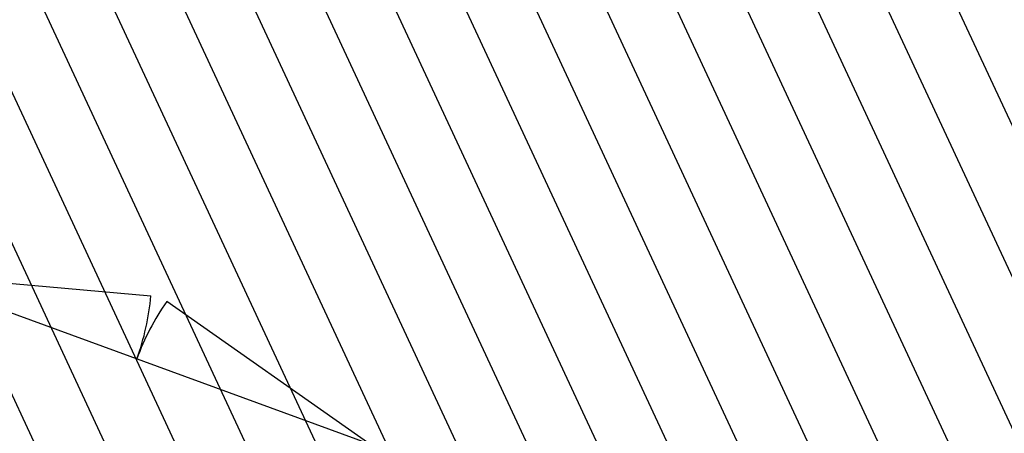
# Model space of a CAD drawing. Header units: millimetres. Extents: x 112481703 to 112588235, y 1264638581 to 1264713486.
# Tile 188 of 256: x 112565331 to 112568111, y 1264677763 to 1264678930. Entities that reach past the tile are written whole.
import ezdxf

# ---------------------------------------------------------------- set-up
doc = ezdxf.new("R2010")
doc.units = ezdxf.units.MM
doc.header["$LTSCALE"] = 0.5
doc.header["$MEASUREMENT"] = 0
doc.linetypes.add('PLINE', pattern=[0])
doc.layers.add('2752 Løse skap og reoler', color=7, linetype='Continuous')
doc.layers.add('LA_farge_dekke_asfalt2', color=7, linetype='Continuous')

# ---------------------------------------------------------------- blocks, each defined once
blk = doc.blocks.new('Garderobe 01[16]', base_point=(112566319.5, 1264677732.9))
at = {"layer": '2752 Løse skap og reoler', "linetype": 'PLINE'}
for p, q in [((112565004.3, 1264678212.7), (112565701.6, 1264678151.2)), ((112566319.5, 1264677732.9), (112565746.4, 1264678134.8))]:
    blk.add_line(p, q, dxfattribs=at)
at = {"layer": '2752 Løse skap og reoler', "linetype": 'PLINE', "flags": 128}
blk.add_lwpolyline([(112566319.5, 1264677732.9), (112565004.3, 1264678212.7), (112564832.9, 1264677743), (112566148.1, 1264677263.2)], close=True, dxfattribs=at)
at = {"layer": '2752 Løse skap og reoler', "linetype": 'PLINE'}
for centre, start, end in [((112565004.3, 1264678212.7), 339.956, 354.956), ((112566319.5, 1264677732.9), 144.956, 159.956)]:
    blk.add_arc(centre, 700, start, end, dxfattribs=at)

msp = doc.modelspace()

# ---------------------------------------------------------------- hatches: boundary and pattern name
at = {"layer": 'LA_farge_dekke_asfalt2', "linetype": 'Continuous'}
h = msp.add_hatch(dxfattribs=at)
h.set_pattern_fill('Murverk', color=256, style=0, pattern_type=2)
h.set_pattern_definition([(294.956, (112557650, 1264717795), (163.1938, 75.94596), [])])
h.paths.add_polyline_path([(112562670.3, 1264672618.4), (112565507.4, 1264680394.8), (112573384.4, 1264677521), (112579262.4, 1264693632), (112587341.4, 1264690684.4), (112579714.9, 1264669780.9), (112576475.3, 1264670962.9), (112575386.6, 1264667979)])

# ---------------------------------------------------------------- block references
at = {"layer": '2752 Løse skap og reoler', "linetype": 'PLINE'}
msp.add_blockref('Garderobe 01[16]', (112566319.5, 1264677732.9), dxfattribs=at)

doc.saveas('drawing.dxf')
